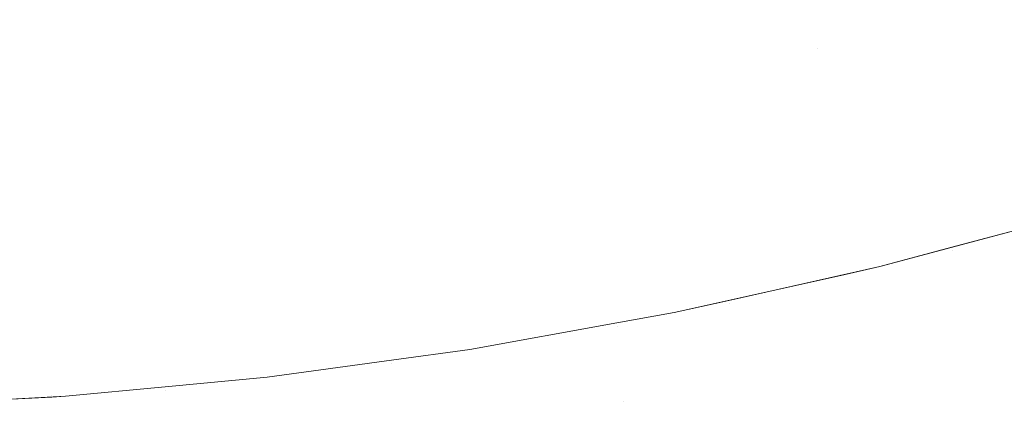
# Model space of a CAD drawing. Header units: centimetres. Extents: x -17.1 to 18.2, y 4.2 to 6.
# Tile 215 of 256: x 6.23166 to 6.24958, y 4.50021 to 4.50731. Entities that reach past the tile are written whole.
import ezdxf

# ---------------------------------------------------------------- set-up
doc = ezdxf.new("R2010")
doc.units = ezdxf.units.CM
doc.header["$LTSCALE"] = 2.54
doc.layers.add('Lucido design-1', color=7, linetype='Continuous')

# ---------------------------------------------------------------- blocks, each defined once
blk = doc.blocks.new('Gruppo-3-1')
at = {"color": 7, "linetype": 'Continuous', "lineweight": 9}
blk.add_3dface([(-17.020308, 5.900212, -2276.22217), (-17.020308, 4.300212, -2276.22217), (18.147234, 4.300212, -2276.22217), (18.147234, 5.900212, -2276.22217)], dxfattribs=at)
for points, invisible_edges in [([(18.147234, 5.900212, -2277.02217), (6.24222, 4.401209, -2277.02217), (6.247738, 4.402007, -2277.02217)], 9), ([(6.24222, 4.401209, -2277.02217), (18.147234, 5.900212, -2277.02217), (18.147234, 4.300212, -2277.02217)], 9), ([(18.147234, 5.900212, -2277.02217), (6.247738, 4.402007, -2277.02217), (6.250767, 4.402575, -2277.02217)], 9), ([(6.248117, 4.507636, -2276.692323), (6.250091, 4.508176, -2276.692323), (6.250135, 4.507825, -2276.693488), (6.248157, 4.507284, -2276.693488)], 15), ([(6.248117, 4.507636, -2276.692323), (6.246135, 4.507141, -2276.692323), (6.246097, 4.507509, -2276.691158), (6.248075, 4.508002, -2276.691158)], 15), ([(6.236048, 4.506941, -2276.687674), (6.23405, 4.506729, -2276.687674), (6.234013, 4.50761, -2276.68536), (6.236003, 4.507821, -2276.68536)], 15), ([(6.238016, 4.507632, -2276.686516), (6.238043, 4.5072, -2276.687674), (6.236048, 4.506941, -2276.687674), (6.236003, 4.507821, -2276.68536)], 15), ([(6.240034, 4.507507, -2276.687674), (6.238043, 4.5072, -2276.687674), (6.238016, 4.507632, -2276.686516), (6.240003, 4.507938, -2276.686516)], 15), ([(6.244075, 4.507445, -2276.689995), (6.242087, 4.507045, -2276.689995), (6.242054, 4.507444, -2276.688833), (6.244038, 4.507844, -2276.688833)], 15), ([(6.248157, 4.507284, -2276.693488), (6.250135, 4.507825, -2276.693488), (6.250177, 4.50749, -2276.694654), (6.248196, 4.506948, -2276.694654)], 15), ([(6.248157, 4.507284, -2276.693488), (6.246172, 4.506789, -2276.693488), (6.246135, 4.507141, -2276.692323), (6.248117, 4.507636, -2276.692323)], 15), ([(6.232048, 4.506563, -2276.687674), (6.230044, 4.506445, -2276.687674), (6.230026, 4.507327, -2276.68536), (6.232021, 4.507445, -2276.68536)], 15), ([(6.232021, 4.507445, -2276.68536), (6.234013, 4.50761, -2276.68536), (6.23405, 4.506729, -2276.687674), (6.232048, 4.506563, -2276.687674)], 15), ([(6.240093, 4.506691, -2276.689995), (6.238094, 4.506383, -2276.689995), (6.238043, 4.5072, -2276.687674), (6.240034, 4.507507, -2276.687674)], 15), ([(6.242054, 4.507444, -2276.688833), (6.242087, 4.507045, -2276.689995), (6.240093, 4.506691, -2276.689995), (6.240034, 4.507507, -2276.687674)], 15), ([(6.244146, 4.506693, -2276.692323), (6.24215, 4.506291, -2276.692323), (6.242087, 4.507045, -2276.689995), (6.244075, 4.507445, -2276.689995)], 15), ([(6.246097, 4.507509, -2276.691158), (6.246135, 4.507141, -2276.692323), (6.244146, 4.506693, -2276.692323), (6.244075, 4.507445, -2276.689995)], 15), ([(6.248196, 4.506948, -2276.694654), (6.250177, 4.50749, -2276.694654), (6.250217, 4.507169, -2276.695821)], 11), ([(6.248196, 4.506948, -2276.694654), (6.246207, 4.506452, -2276.694654), (6.246172, 4.506789, -2276.693488), (6.248157, 4.507284, -2276.693488)], 15), ([(6.236048, 4.506941, -2276.687674), (6.238043, 4.5072, -2276.687674), (6.238094, 4.506383, -2276.689995), (6.236091, 4.506123, -2276.689995)], 15), ([(6.244146, 4.506693, -2276.692323), (6.246135, 4.507141, -2276.692323), (6.246172, 4.506789, -2276.693488)], 11), ([(6.250217, 4.507169, -2276.695821), (6.250256, 4.506864, -2276.696987), (6.248268, 4.50632, -2276.696987), (6.248196, 4.506948, -2276.694654)], 15), ([(6.236091, 4.506123, -2276.689995), (6.234084, 4.505909, -2276.689995), (6.23405, 4.506729, -2276.687674), (6.236048, 4.506941, -2276.687674)], 15), ([(6.240093, 4.506691, -2276.689995), (6.242087, 4.507045, -2276.689995), (6.24215, 4.506291, -2276.692323), (6.240148, 4.505936, -2276.692323)], 15), ([(6.248268, 4.50632, -2276.696987), (6.246272, 4.505822, -2276.696987), (6.246207, 4.506452, -2276.694654), (6.248196, 4.506948, -2276.694654)], 15), ([(6.232048, 4.506563, -2276.687674), (6.23405, 4.506729, -2276.687674), (6.234084, 4.505909, -2276.689995), (6.232074, 4.505743, -2276.689995)], 15), ([(6.246172, 4.506789, -2276.693488), (6.246207, 4.506452, -2276.694654), (6.24421, 4.506002, -2276.694654), (6.244146, 4.506693, -2276.692323)], 15), ([(6.248268, 4.50632, -2276.696987), (6.250256, 4.506864, -2276.696987), (6.250292, 4.506573, -2276.698154)], 11), ([(6.232074, 4.505743, -2276.689995), (6.230061, 4.505625, -2276.689995), (6.230044, 4.506445, -2276.687674), (6.232048, 4.506563, -2276.687674)], 15), ([(6.240148, 4.505936, -2276.692323), (6.238141, 4.505627, -2276.692323), (6.238094, 4.506383, -2276.689995), (6.240093, 4.506691, -2276.689995)], 15), ([(6.24421, 4.506002, -2276.694654), (6.242207, 4.505598, -2276.694654), (6.24215, 4.506291, -2276.692323), (6.244146, 4.506693, -2276.692323)], 15), ([(6.250292, 4.506573, -2276.698154), (6.250327, 4.506297, -2276.699319), (6.248333, 4.505751, -2276.699319), (6.248268, 4.50632, -2276.696987)], 15), ([(6.236091, 4.506123, -2276.689995), (6.238094, 4.506383, -2276.689995), (6.238141, 4.505627, -2276.692323), (6.23613, 4.505366, -2276.692323)], 15), ([(6.24421, 4.506002, -2276.694654), (6.246207, 4.506452, -2276.694654), (6.246272, 4.505822, -2276.696987), (6.24427, 4.505371, -2276.696987)], 15), ([(6.240148, 4.505936, -2276.692323), (6.24215, 4.506291, -2276.692323), (6.242207, 4.505598, -2276.694654), (6.240199, 4.505242, -2276.694654)], 15), ([(6.248333, 4.505751, -2276.699319), (6.246332, 4.505252, -2276.699319), (6.246272, 4.505822, -2276.696987), (6.248268, 4.50632, -2276.696987)], 15), ([(6.248333, 4.505751, -2276.699319), (6.250327, 4.506297, -2276.699319), (6.25036, 4.506035, -2276.700485)], 11), ([(6.23613, 4.505366, -2276.692323), (6.234115, 4.505152, -2276.692323), (6.234084, 4.505909, -2276.689995), (6.236091, 4.506123, -2276.689995)], 15), ([(6.25036, 4.506035, -2276.700485), (6.25039, 4.505788, -2276.701649), (6.248392, 4.505241, -2276.701649), (6.248333, 4.505751, -2276.699319)], 15), ([(6.232074, 4.505743, -2276.689995), (6.234084, 4.505909, -2276.689995), (6.234115, 4.505152, -2276.692323), (6.232097, 4.504985, -2276.692323)], 15), ([(6.240199, 4.505242, -2276.694654), (6.238185, 4.504932, -2276.694654), (6.238141, 4.505627, -2276.692323), (6.240148, 4.505936, -2276.692323)], 15), ([(6.24427, 4.505371, -2276.696987), (6.24226, 4.504966, -2276.696987), (6.242207, 4.505598, -2276.694654), (6.24421, 4.506002, -2276.694654)], 15), ([(6.232097, 4.504985, -2276.692323), (6.230077, 4.504866, -2276.692323), (6.230061, 4.505625, -2276.689995), (6.232074, 4.505743, -2276.689995)], 15), ([(6.24427, 4.505371, -2276.696987), (6.246272, 4.505822, -2276.696987), (6.246332, 4.505252, -2276.699319), (6.244323, 4.5048, -2276.699319)], 15), ([(6.248392, 4.505241, -2276.701649), (6.246385, 4.504741, -2276.701649), (6.246332, 4.505252, -2276.699319), (6.248333, 4.505751, -2276.699319)], 15), ([(6.248392, 4.505241, -2276.701649), (6.25039, 4.505788, -2276.701649), (6.250447, 4.505337, -2276.703974), (6.248444, 4.504789, -2276.703974)], 15), ([(6.23613, 4.505366, -2276.692323), (6.238141, 4.505627, -2276.692323), (6.238185, 4.504932, -2276.694654), (6.236166, 4.50467, -2276.694654)], 15), ([(6.240199, 4.505242, -2276.694654), (6.242207, 4.505598, -2276.694654), (6.24226, 4.504966, -2276.696987), (6.240245, 4.504608, -2276.696987)], 15), ([(6.236166, 4.50467, -2276.694654), (6.234144, 4.504455, -2276.694654), (6.234115, 4.505152, -2276.692323), (6.23613, 4.505366, -2276.692323)], 15), ([(6.244323, 4.5048, -2276.699319), (6.242308, 4.504394, -2276.699319), (6.24226, 4.504966, -2276.696987), (6.24427, 4.505371, -2276.696987)], 15), ([(6.248444, 4.504789, -2276.703974), (6.250447, 4.505337, -2276.703974), (6.250496, 4.504944, -2276.706291), (6.248489, 4.504395, -2276.706291)], 15), ([(6.232097, 4.504985, -2276.692323), (6.234115, 4.505152, -2276.692323), (6.234144, 4.504455, -2276.694654), (6.232119, 4.504287, -2276.694654)], 15), ([(6.240245, 4.504608, -2276.696987), (6.238224, 4.504298, -2276.696987), (6.238185, 4.504932, -2276.694654), (6.240199, 4.505242, -2276.694654)], 15), ([(6.244323, 4.5048, -2276.699319), (6.246332, 4.505252, -2276.699319), (6.246385, 4.504741, -2276.701649), (6.244371, 4.504287, -2276.701649)], 15), ([(6.248444, 4.504789, -2276.703974), (6.246432, 4.504288, -2276.703974), (6.246385, 4.504741, -2276.701649), (6.248392, 4.505241, -2276.701649)], 15), ([(6.232119, 4.504287, -2276.694654), (6.230091, 4.504168, -2276.694654), (6.230077, 4.504866, -2276.692323), (6.232097, 4.504985, -2276.692323)], 15), ([(6.240245, 4.504608, -2276.696987), (6.24226, 4.504966, -2276.696987), (6.242308, 4.504394, -2276.699319), (6.240286, 4.504035, -2276.699319)], 15), ([(6.248489, 4.504395, -2276.706291), (6.250496, 4.504944, -2276.706291), (6.250539, 4.504606, -2276.7086), (6.248528, 4.504056, -2276.7086)], 15), ([(6.236166, 4.50467, -2276.694654), (6.238185, 4.504932, -2276.694654), (6.238224, 4.504298, -2276.696987), (6.236199, 4.504034, -2276.696987)], 15), ([(6.244371, 4.504287, -2276.701649), (6.24235, 4.50388, -2276.701649), (6.242308, 4.504394, -2276.699319), (6.244323, 4.5048, -2276.699319)], 15), ([(6.248489, 4.504395, -2276.706291), (6.246473, 4.503892, -2276.706291), (6.246432, 4.504288, -2276.703974), (6.248444, 4.504789, -2276.703974)], 15), ([(6.236199, 4.504034, -2276.696987), (6.23417, 4.503819, -2276.696987), (6.234144, 4.504455, -2276.694654), (6.236166, 4.50467, -2276.694654)], 15), ([(6.240286, 4.504035, -2276.699319), (6.23826, 4.503723, -2276.699319), (6.238224, 4.504298, -2276.696987), (6.240245, 4.504608, -2276.696987)], 15), ([(6.244371, 4.504287, -2276.701649), (6.246385, 4.504741, -2276.701649), (6.246432, 4.504288, -2276.703974), (6.244413, 4.503833, -2276.703974)], 15), ([(6.248528, 4.504056, -2276.7086), (6.250539, 4.504606, -2276.7086), (6.250574, 4.504323, -2276.710899), (6.24856, 4.503772, -2276.710899)], 15), ([(6.232119, 4.504287, -2276.694654), (6.234144, 4.504455, -2276.694654), (6.23417, 4.503819, -2276.696987), (6.232139, 4.503651, -2276.696987)], 15), ([(6.232139, 4.503651, -2276.696987), (6.230105, 4.503531, -2276.696987), (6.230091, 4.504168, -2276.694654), (6.232119, 4.504287, -2276.694654)], 15), ([(6.236199, 4.504034, -2276.696987), (6.238224, 4.504298, -2276.696987), (6.23826, 4.503723, -2276.699319), (6.236229, 4.503459, -2276.699319)], 15), ([(6.240286, 4.504035, -2276.699319), (6.242308, 4.504394, -2276.699319), (6.24235, 4.50388, -2276.701649), (6.240324, 4.50352, -2276.701649)], 15), ([(6.244413, 4.503833, -2276.703974), (6.242388, 4.503425, -2276.703974), (6.24235, 4.50388, -2276.701649), (6.244371, 4.504287, -2276.701649)], 15), ([(6.244413, 4.503833, -2276.703974), (6.246432, 4.504288, -2276.703974), (6.246473, 4.503892, -2276.706291), (6.244451, 4.503436, -2276.706291)], 15), ([(6.248528, 4.504056, -2276.7086), (6.246509, 4.503552, -2276.7086), (6.246473, 4.503892, -2276.706291), (6.248489, 4.504395, -2276.706291)], 15), ([(6.24856, 4.503772, -2276.710899), (6.250574, 4.504323, -2276.710899), (6.250603, 4.504094, -2276.713185), (6.248587, 4.503543, -2276.713185)], 15), ([(6.24856, 4.503772, -2276.710899), (6.246538, 4.503268, -2276.710899), (6.246509, 4.503552, -2276.7086), (6.248528, 4.504056, -2276.7086)], 15), ([(6.248587, 4.503543, -2276.713185), (6.250603, 4.504094, -2276.713185), (6.250625, 4.503919, -2276.715456), (6.248607, 4.503367, -2276.715456)], 15), ([(6.236229, 4.503459, -2276.699319), (6.234194, 4.503243, -2276.699319), (6.23417, 4.503819, -2276.696987), (6.236199, 4.504034, -2276.696987)], 15), ([(6.240324, 4.50352, -2276.701649), (6.238292, 4.503208, -2276.701649), (6.23826, 4.503723, -2276.699319), (6.240286, 4.504035, -2276.699319)], 15), ([(6.240324, 4.50352, -2276.701649), (6.24235, 4.50388, -2276.701649), (6.242388, 4.503425, -2276.703974), (6.240357, 4.503064, -2276.703974)], 15), ([(6.244451, 4.503436, -2276.706291), (6.246473, 4.503892, -2276.706291), (6.246509, 4.503552, -2276.7086), (6.244482, 4.503096, -2276.7086)], 15), ([(6.248607, 4.503367, -2276.715456), (6.250625, 4.503919, -2276.715456), (6.25064, 4.503795, -2276.717712), (6.248621, 4.503242, -2276.717712)], 15), ([(6.232139, 4.503651, -2276.696987), (6.23417, 4.503819, -2276.696987), (6.234194, 4.503243, -2276.699319), (6.232156, 4.503074, -2276.699319)], 15), ([(6.236229, 4.503459, -2276.699319), (6.23826, 4.503723, -2276.699319), (6.238292, 4.503208, -2276.701649), (6.236256, 4.502943, -2276.701649)], 15), ([(6.244451, 4.503436, -2276.706291), (6.242421, 4.503027, -2276.706291), (6.242388, 4.503425, -2276.703974), (6.244413, 4.503833, -2276.703974)], 15), ([(6.248587, 4.503543, -2276.713185), (6.246562, 4.503038, -2276.713185), (6.246538, 4.503268, -2276.710899), (6.24856, 4.503772, -2276.710899)], 15), ([(6.251096, 4.503825, -2276.92217), (6.248627, 4.503163, -2276.92217), (6.247315, 4.50281, -2276.72217), (6.25065, 4.503705, -2276.72217)], 10), ([(6.248629, 4.503169, -2276.71995), (6.250649, 4.503721, -2276.71995), (6.25065, 4.503705, -2276.72217), (6.247315, 4.50281, -2276.72217)], 11), ([(6.248621, 4.503242, -2276.717712), (6.25064, 4.503795, -2276.717712), (6.250649, 4.503721, -2276.71995), (6.248629, 4.503169, -2276.71995)], 15), ([(6.248627, 4.503163, -2276.92217), (6.251096, 4.503825, -2276.92217), (6.250659, 4.503648, -2276.925344), (6.248638, 4.503095, -2276.925344)], 14), ([(6.232156, 4.503074, -2276.699319), (6.230117, 4.502954, -2276.699319), (6.230105, 4.503531, -2276.696987), (6.232139, 4.503651, -2276.696987)], 15), ([(6.240357, 4.503064, -2276.703974), (6.23832, 4.502751, -2276.703974), (6.238292, 4.503208, -2276.701649), (6.240324, 4.50352, -2276.701649)], 15), ([(6.244482, 4.503096, -2276.7086), (6.246509, 4.503552, -2276.7086), (6.246538, 4.503268, -2276.710899), (6.244509, 4.502811, -2276.710899)], 15), ([(6.248607, 4.503367, -2276.715456), (6.246581, 4.502861, -2276.715456), (6.246562, 4.503038, -2276.713185), (6.248587, 4.503543, -2276.713185)], 15), ([(6.248638, 4.503095, -2276.925344), (6.250659, 4.503648, -2276.925344), (6.250678, 4.503493, -2276.928615), (6.248656, 4.50294, -2276.928615)], 15), ([(6.236256, 4.502943, -2276.701649), (6.234215, 4.502726, -2276.701649), (6.234194, 4.503243, -2276.699319), (6.236229, 4.503459, -2276.699319)], 15), ([(6.240357, 4.503064, -2276.703974), (6.242388, 4.503425, -2276.703974), (6.242421, 4.503027, -2276.706291), (6.240386, 4.502666, -2276.706291)], 15), ([(6.244482, 4.503096, -2276.7086), (6.242449, 4.502686, -2276.7086), (6.242421, 4.503027, -2276.706291), (6.244451, 4.503436, -2276.706291)], 15), ([(6.248621, 4.503242, -2276.717712), (6.246594, 4.502737, -2276.717712), (6.246581, 4.502861, -2276.715456), (6.248607, 4.503367, -2276.715456)], 15), ([(6.248656, 4.50294, -2276.928615), (6.250678, 4.503493, -2276.928615), (6.250712, 4.503223, -2276.931982), (6.248687, 4.502669, -2276.931982)], 15), ([(6.232156, 4.503074, -2276.699319), (6.234194, 4.503243, -2276.699319), (6.234215, 4.502726, -2276.701649), (6.232172, 4.502557, -2276.701649)], 15), ([(6.236256, 4.502943, -2276.701649), (6.238292, 4.503208, -2276.701649), (6.23832, 4.502751, -2276.703974), (6.236279, 4.502486, -2276.703974)], 15), ([(6.244509, 4.502811, -2276.710899), (6.246538, 4.503268, -2276.710899), (6.246562, 4.503038, -2276.713185), (6.244531, 4.50258, -2276.713185)], 15), ([(6.248629, 4.503169, -2276.71995), (6.246601, 4.502663, -2276.71995), (6.246594, 4.502737, -2276.717712), (6.248621, 4.503242, -2276.717712)], 15), ([(6.246601, 4.502663, -2276.71995), (6.248629, 4.503169, -2276.71995), (6.247315, 4.50281, -2276.72217)], 11), ([(6.247315, 4.50281, -2276.92217), (6.248627, 4.503163, -2276.92217), (6.248638, 4.503095, -2276.925344)], 10), ([(6.248627, 4.503163, -2276.92217), (6.247315, 4.50281, -2276.92217), (6.247315, 4.50281, -2276.72217)], 10), ([(6.248687, 4.502669, -2276.931982), (6.250712, 4.503223, -2276.931982), (6.250761, 4.502827, -2276.935444), (6.248732, 4.502272, -2276.935444)], 15), ([(6.232172, 4.502557, -2276.701649), (6.230127, 4.502437, -2276.701649), (6.230117, 4.502954, -2276.699319), (6.232156, 4.503074, -2276.699319)], 15), ([(6.240386, 4.502666, -2276.706291), (6.238345, 4.502352, -2276.706291), (6.23832, 4.502751, -2276.703974), (6.240357, 4.503064, -2276.703974)], 15), ([(6.240386, 4.502666, -2276.706291), (6.242421, 4.503027, -2276.706291), (6.242449, 4.502686, -2276.7086), (6.240411, 4.502324, -2276.7086)], 15), ([(6.244509, 4.502811, -2276.710899), (6.242473, 4.502401, -2276.710899), (6.242449, 4.502686, -2276.7086), (6.244482, 4.503096, -2276.7086)], 15), ([(6.244531, 4.50258, -2276.713185), (6.246562, 4.503038, -2276.713185), (6.246581, 4.502861, -2276.715456), (6.244547, 4.502403, -2276.715456)], 15), ([(6.248638, 4.503095, -2276.925344), (6.246609, 4.502589, -2276.925344), (6.247315, 4.50281, -2276.92217)], 11), ([(6.248656, 4.50294, -2276.928615), (6.246625, 4.502433, -2276.928615), (6.246609, 4.502589, -2276.925344), (6.248638, 4.503095, -2276.925344)], 15), ([(6.236279, 4.502486, -2276.703974), (6.234234, 4.502268, -2276.703974), (6.234215, 4.502726, -2276.701649), (6.236256, 4.502943, -2276.701649)], 15), ([(6.244531, 4.50258, -2276.713185), (6.242492, 4.50217, -2276.713185), (6.242473, 4.502401, -2276.710899), (6.244509, 4.502811, -2276.710899)], 15), ([(6.247315, 4.50281, -2276.92217), (6.244565, 4.502195, -2276.92217), (6.243568, 4.501972, -2276.72217), (6.246601, 4.502651, -2276.72217)], 10), ([(6.244547, 4.502403, -2276.715456), (6.246581, 4.502861, -2276.715456), (6.246594, 4.502737, -2276.717712), (6.244559, 4.502278, -2276.717712)], 15), ([(6.244565, 4.502195, -2276.92217), (6.247315, 4.50281, -2276.92217), (6.246609, 4.502589, -2276.925344), (6.244573, 4.50213, -2276.925344)], 14), ([(6.246601, 4.502651, -2276.72217), (6.247315, 4.50281, -2276.72217), (6.247315, 4.50281, -2276.92217)], 10), ([(6.247315, 4.50281, -2276.72217), (6.246601, 4.502651, -2276.72217), (6.246601, 4.502663, -2276.71995)], 10), ([(6.248687, 4.502669, -2276.931982), (6.246654, 4.502162, -2276.931982), (6.246625, 4.502433, -2276.928615), (6.248656, 4.50294, -2276.928615)], 15), ([(6.248732, 4.502272, -2276.935444), (6.250761, 4.502827, -2276.935444), (6.250828, 4.502296, -2276.938998), (6.248793, 4.501739, -2276.938998)], 15), ([(6.232172, 4.502557, -2276.701649), (6.234215, 4.502726, -2276.701649), (6.234234, 4.502268, -2276.703974), (6.232187, 4.502099, -2276.703974)], 15), ([(6.236279, 4.502486, -2276.703974), (6.23832, 4.502751, -2276.703974), (6.238345, 4.502352, -2276.706291), (6.2363, 4.502086, -2276.706291)], 15), ([(6.240411, 4.502324, -2276.7086), (6.238366, 4.50201, -2276.7086), (6.238345, 4.502352, -2276.706291), (6.240386, 4.502666, -2276.706291)], 15), ([(6.240411, 4.502324, -2276.7086), (6.242449, 4.502686, -2276.7086), (6.242473, 4.502401, -2276.710899), (6.240431, 4.502038, -2276.710899)], 15), ([(6.244566, 4.502204, -2276.71995), (6.246601, 4.502663, -2276.71995), (6.246601, 4.502651, -2276.72217), (6.243568, 4.501972, -2276.72217)], 11), ([(6.244559, 4.502278, -2276.717712), (6.246594, 4.502737, -2276.717712), (6.246601, 4.502663, -2276.71995), (6.244566, 4.502204, -2276.71995)], 15), ([(6.248732, 4.502272, -2276.935444), (6.246695, 4.501764, -2276.935444), (6.246654, 4.502162, -2276.931982), (6.248687, 4.502669, -2276.931982)], 15), ([(6.232187, 4.502099, -2276.703974), (6.230137, 4.501978, -2276.703974), (6.230127, 4.502437, -2276.701649), (6.232172, 4.502557, -2276.701649)], 15), ([(6.2363, 4.502086, -2276.706291), (6.234251, 4.501868, -2276.706291), (6.234234, 4.502268, -2276.703974), (6.236279, 4.502486, -2276.703974)], 15), ([(6.244547, 4.502403, -2276.715456), (6.242507, 4.501992, -2276.715456), (6.242492, 4.50217, -2276.713185), (6.244531, 4.50258, -2276.713185)], 15), ([(6.244573, 4.50213, -2276.925344), (6.246609, 4.502589, -2276.925344), (6.246625, 4.502433, -2276.928615), (6.244587, 4.501974, -2276.928615)], 15), ([(6.244587, 4.501974, -2276.928615), (6.246625, 4.502433, -2276.928615), (6.246654, 4.502162, -2276.931982), (6.244613, 4.501702, -2276.931982)], 15), ([(6.232187, 4.502099, -2276.703974), (6.234234, 4.502268, -2276.703974), (6.234251, 4.501868, -2276.706291), (6.232199, 4.501699, -2276.706291)], 15), ([(6.2363, 4.502086, -2276.706291), (6.238345, 4.502352, -2276.706291), (6.238366, 4.50201, -2276.7086), (6.236318, 4.501744, -2276.7086)], 15), ([(6.240431, 4.502038, -2276.710899), (6.238384, 4.501723, -2276.710899), (6.238366, 4.50201, -2276.7086), (6.240411, 4.502324, -2276.7086)], 15), ([(6.240431, 4.502038, -2276.710899), (6.242473, 4.502401, -2276.710899), (6.242492, 4.50217, -2276.713185), (6.240448, 4.501807, -2276.713185)], 15), ([(6.244559, 4.502278, -2276.717712), (6.242518, 4.501867, -2276.717712), (6.242507, 4.501992, -2276.715456), (6.244547, 4.502403, -2276.715456)], 15), ([(6.244566, 4.502204, -2276.71995), (6.242524, 4.501793, -2276.71995), (6.242518, 4.501867, -2276.717712), (6.244559, 4.502278, -2276.717712)], 15), ([(6.248793, 4.501739, -2276.938998), (6.246751, 4.50123, -2276.938998), (6.246695, 4.501764, -2276.935444), (6.248732, 4.502272, -2276.935444)], 15), ([(6.248793, 4.501739, -2276.938998), (6.250828, 4.502296, -2276.938998), (6.250913, 4.501616, -2276.942641), (6.248872, 4.501058, -2276.942641)], 15), ([(6.232199, 4.501699, -2276.706291), (6.230145, 4.501578, -2276.706291), (6.230137, 4.501978, -2276.703974), (6.232187, 4.502099, -2276.703974)], 15), ([(6.236318, 4.501744, -2276.7086), (6.234265, 4.501525, -2276.7086), (6.234251, 4.501868, -2276.706291), (6.2363, 4.502086, -2276.706291)], 15), ([(6.240448, 4.501807, -2276.713185), (6.242492, 4.50217, -2276.713185), (6.242507, 4.501992, -2276.715456), (6.240461, 4.501629, -2276.715456)], 15), ([(6.242524, 4.501793, -2276.71995), (6.244566, 4.502204, -2276.71995), (6.243568, 4.501972, -2276.72217)], 11), ([(6.243568, 4.501972, -2276.92217), (6.244573, 4.50213, -2276.925344), (6.24253, 4.501718, -2276.925344)], 11), ([(6.244587, 4.501974, -2276.928615), (6.242543, 4.501562, -2276.928615), (6.24253, 4.501718, -2276.925344), (6.244573, 4.50213, -2276.925344)], 15), ([(6.243568, 4.501972, -2276.92217), (6.244565, 4.502195, -2276.92217), (6.244573, 4.50213, -2276.925344)], 10), ([(6.244565, 4.502195, -2276.92217), (6.243568, 4.501972, -2276.92217), (6.243568, 4.501972, -2276.72217)], 10), ([(6.244613, 4.501702, -2276.931982), (6.246654, 4.502162, -2276.931982), (6.246695, 4.501764, -2276.935444), (6.24465, 4.501304, -2276.935444)], 15), ([(6.236318, 4.501744, -2276.7086), (6.238366, 4.50201, -2276.7086), (6.238384, 4.501723, -2276.710899), (6.236333, 4.501457, -2276.710899)], 15), ([(6.240448, 4.501807, -2276.713185), (6.238399, 4.501492, -2276.713185), (6.238384, 4.501723, -2276.710899), (6.240431, 4.502038, -2276.710899)], 15), ([(6.240461, 4.501629, -2276.715456), (6.242507, 4.501992, -2276.715456), (6.242518, 4.501867, -2276.717712), (6.24047, 4.501504, -2276.717712)], 15), ([(6.24253, 4.501718, -2276.925344), (6.242523, 4.501784, -2276.92217), (6.243568, 4.501972, -2276.92217)], 9), ([(6.242523, 4.501784, -2276.72217), (6.243568, 4.501972, -2276.72217), (6.243568, 4.501972, -2276.92217), (6.242523, 4.501784, -2276.92217)], 10), ([(6.243568, 4.501972, -2276.72217), (6.242523, 4.501784, -2276.72217), (6.242524, 4.501793, -2276.71995)], 10), ([(6.244613, 4.501702, -2276.931982), (6.242566, 4.50129, -2276.931982), (6.242543, 4.501562, -2276.928615), (6.244587, 4.501974, -2276.928615)], 15), ([(6.232199, 4.501699, -2276.706291), (6.234251, 4.501868, -2276.706291), (6.234265, 4.501525, -2276.7086), (6.23221, 4.501356, -2276.7086)], 15), ([(6.236333, 4.501457, -2276.710899), (6.234277, 4.501238, -2276.710899), (6.234265, 4.501525, -2276.7086), (6.236318, 4.501744, -2276.7086)], 15), ([(6.236333, 4.501457, -2276.710899), (6.238384, 4.501723, -2276.710899), (6.238399, 4.501492, -2276.713185), (6.236345, 4.501225, -2276.713185)], 15), ([(6.240461, 4.501629, -2276.715456), (6.23841, 4.501314, -2276.715456), (6.238399, 4.501492, -2276.713185), (6.240448, 4.501807, -2276.713185)], 15), ([(6.240476, 4.501429, -2276.71995), (6.242524, 4.501793, -2276.71995), (6.242523, 4.501784, -2276.72217), (6.239851, 4.501303, -2276.72217)], 11), ([(6.239851, 4.501303, -2276.92217), (6.242523, 4.501784, -2276.92217), (6.24253, 4.501718, -2276.925344), (6.240481, 4.501355, -2276.925344)], 14), ([(6.242523, 4.501784, -2276.92217), (6.239851, 4.501303, -2276.92217), (6.239851, 4.501303, -2276.72217), (6.242523, 4.501784, -2276.72217)], 10), ([(6.24047, 4.501504, -2276.717712), (6.242518, 4.501867, -2276.717712), (6.242524, 4.501793, -2276.71995), (6.240476, 4.501429, -2276.71995)], 15), ([(6.240481, 4.501355, -2276.925344), (6.24253, 4.501718, -2276.925344), (6.242543, 4.501562, -2276.928615), (6.240492, 4.501198, -2276.928615)], 15), ([(6.24465, 4.501304, -2276.935444), (6.246695, 4.501764, -2276.935444), (6.246751, 4.50123, -2276.938998), (6.2447, 4.500768, -2276.938998)], 15), ([(6.248872, 4.501058, -2276.942641), (6.246822, 4.500547, -2276.942641), (6.246751, 4.50123, -2276.938998), (6.248793, 4.501739, -2276.938998)], 15), ([(6.23221, 4.501356, -2276.7086), (6.230152, 4.501234, -2276.7086), (6.230145, 4.501578, -2276.706291), (6.232199, 4.501699, -2276.706291)], 15), ([(6.24047, 4.501504, -2276.717712), (6.238417, 4.501188, -2276.717712), (6.23841, 4.501314, -2276.715456), (6.240461, 4.501629, -2276.715456)], 15), ([(6.240492, 4.501198, -2276.928615), (6.242543, 4.501562, -2276.928615), (6.242566, 4.50129, -2276.931982), (6.240512, 4.500925, -2276.931982)], 15), ([(6.24465, 4.501304, -2276.935444), (6.242599, 4.50089, -2276.935444), (6.242566, 4.50129, -2276.931982), (6.244613, 4.501702, -2276.931982)], 15), ([(6.248917, 4.500658, -2276.944493), (6.248872, 4.501058, -2276.942641), (6.250913, 4.501616, -2276.942641), (6.250963, 4.501217, -2276.944493)], 15), ([(6.232219, 4.501068, -2276.710899), (6.230158, 4.500947, -2276.710899), (6.230152, 4.501234, -2276.7086), (6.23221, 4.501356, -2276.7086)], 15), ([(6.23221, 4.501356, -2276.7086), (6.234265, 4.501525, -2276.7086), (6.234277, 4.501238, -2276.710899), (6.232219, 4.501068, -2276.710899)], 15), ([(6.236345, 4.501225, -2276.713185), (6.234287, 4.501006, -2276.713185), (6.234277, 4.501238, -2276.710899), (6.236333, 4.501457, -2276.710899)], 15), ([(6.236345, 4.501225, -2276.713185), (6.238399, 4.501492, -2276.713185), (6.23841, 4.501314, -2276.715456), (6.236354, 4.501046, -2276.715456)], 15), ([(6.240476, 4.501429, -2276.71995), (6.238422, 4.501114, -2276.71995), (6.238417, 4.501188, -2276.717712), (6.24047, 4.501504, -2276.717712)], 15), ([(6.238422, 4.501114, -2276.71995), (6.240476, 4.501429, -2276.71995), (6.239851, 4.501303, -2276.72217)], 11), ([(6.240492, 4.501198, -2276.928615), (6.238437, 4.500882, -2276.928615), (6.238427, 4.501039, -2276.925344), (6.240481, 4.501355, -2276.925344)], 15), ([(6.239851, 4.501303, -2276.92217), (6.240481, 4.501355, -2276.925344), (6.238427, 4.501039, -2276.925344)], 11), ([(6.232219, 4.501068, -2276.710899), (6.234277, 4.501238, -2276.710899), (6.234287, 4.501006, -2276.713185), (6.232226, 4.500836, -2276.713185)], 15), ([(6.236354, 4.501046, -2276.715456), (6.234294, 4.500827, -2276.715456), (6.234287, 4.501006, -2276.713185), (6.236345, 4.501225, -2276.713185)], 15), ([(6.236354, 4.501046, -2276.715456), (6.23841, 4.501314, -2276.715456), (6.238417, 4.501188, -2276.717712), (6.23636, 4.500921, -2276.717712)], 15), ([(6.23636, 4.500921, -2276.717712), (6.238417, 4.501188, -2276.717712), (6.238422, 4.501114, -2276.71995), (6.236364, 4.500846, -2276.71995)], 15), ([(6.238427, 4.501039, -2276.925344), (6.238421, 4.501107, -2276.92217), (6.239851, 4.501303, -2276.92217)], 9), ([(6.238421, 4.501107, -2276.72217), (6.239851, 4.501303, -2276.72217), (6.239851, 4.501303, -2276.92217), (6.238421, 4.501107, -2276.92217)], 10), ([(6.239851, 4.501303, -2276.72217), (6.238421, 4.501107, -2276.72217), (6.238422, 4.501114, -2276.71995)], 10), ([(6.240512, 4.500925, -2276.931982), (6.238454, 4.500609, -2276.931982), (6.238437, 4.500882, -2276.928615), (6.240492, 4.501198, -2276.928615)], 15), ([(6.240512, 4.500925, -2276.931982), (6.242566, 4.50129, -2276.931982), (6.242599, 4.50089, -2276.935444), (6.240541, 4.500525, -2276.935444)], 15), ([(6.2447, 4.500768, -2276.938998), (6.242643, 4.500353, -2276.938998), (6.242599, 4.50089, -2276.935444), (6.24465, 4.501304, -2276.935444)], 15), ([(6.2447, 4.500768, -2276.938998), (6.246751, 4.50123, -2276.938998), (6.246822, 4.500547, -2276.942641), (6.244764, 4.500083, -2276.942641)], 15), ([(6.250963, 4.501217, -2276.944493), (6.251018, 4.500777, -2276.946366), (6.248968, 4.500217, -2276.946366), (6.248917, 4.500658, -2276.944493)], 15), ([(6.232226, 4.500836, -2276.713185), (6.230163, 4.500714, -2276.713185), (6.230158, 4.500947, -2276.710899), (6.232219, 4.501068, -2276.710899)], 15), ([(6.232226, 4.500836, -2276.713185), (6.234287, 4.501006, -2276.713185), (6.234294, 4.500827, -2276.715456), (6.232232, 4.500657, -2276.715456)], 15), ([(6.23636, 4.500921, -2276.717712), (6.234299, 4.500701, -2276.717712), (6.234294, 4.500827, -2276.715456), (6.236354, 4.501046, -2276.715456)], 15), ([(6.236364, 4.500846, -2276.71995), (6.238422, 4.501114, -2276.71995), (6.238421, 4.501107, -2276.72217), (6.236159, 4.500797, -2276.72217)], 11), ([(6.236159, 4.500797, -2276.92217), (6.238421, 4.501107, -2276.92217), (6.238427, 4.501039, -2276.925344), (6.236368, 4.500771, -2276.925344)], 14), ([(6.238421, 4.501107, -2276.92217), (6.236159, 4.500797, -2276.92217), (6.236159, 4.500797, -2276.72217), (6.238421, 4.501107, -2276.72217)], 10), ([(6.236368, 4.500771, -2276.925344), (6.238427, 4.501039, -2276.925344), (6.238437, 4.500882, -2276.928615), (6.236376, 4.500614, -2276.928615)], 15), ([(6.246863, 4.500146, -2276.944493), (6.246822, 4.500547, -2276.942641), (6.248872, 4.501058, -2276.942641), (6.248917, 4.500658, -2276.944493)], 15), ([(6.232232, 4.500657, -2276.715456), (6.230167, 4.500535, -2276.715456), (6.230163, 4.500714, -2276.713185), (6.232226, 4.500836, -2276.713185)], 15), ([(6.232232, 4.500657, -2276.715456), (6.234294, 4.500827, -2276.715456), (6.234299, 4.500701, -2276.717712), (6.232235, 4.500531, -2276.717712)], 15), ([(6.236364, 4.500846, -2276.71995), (6.234302, 4.500627, -2276.71995), (6.234299, 4.500701, -2276.717712), (6.23636, 4.500921, -2276.717712)], 15), ([(6.234302, 4.500627, -2276.71995), (6.236364, 4.500846, -2276.71995), (6.236159, 4.500797, -2276.72217)], 11), ([(6.236376, 4.500614, -2276.928615), (6.238437, 4.500882, -2276.928615), (6.238454, 4.500609, -2276.931982), (6.23639, 4.50034, -2276.931982)], 15), ([(6.240541, 4.500525, -2276.935444), (6.238478, 4.500208, -2276.935444), (6.238454, 4.500609, -2276.931982), (6.240512, 4.500925, -2276.931982)], 15), ([(6.240541, 4.500525, -2276.935444), (6.242599, 4.50089, -2276.935444), (6.242643, 4.500353, -2276.938998), (6.24058, 4.499987, -2276.938998)], 15), ([(6.232235, 4.500531, -2276.717712), (6.230169, 4.500409, -2276.717712), (6.230167, 4.500535, -2276.715456), (6.232232, 4.500657, -2276.715456)], 15), ([(6.232235, 4.500531, -2276.717712), (6.234299, 4.500701, -2276.717712), (6.234302, 4.500627, -2276.71995), (6.232238, 4.500456, -2276.71995)], 15), ([(6.234306, 4.500552, -2276.925344), (6.234302, 4.500621, -2276.92217), (6.236159, 4.500797, -2276.92217)], 9), ([(6.234302, 4.500621, -2276.72217), (6.236159, 4.500797, -2276.72217), (6.236159, 4.500797, -2276.92217), (6.234302, 4.500621, -2276.92217)], 10), ([(6.236159, 4.500797, -2276.72217), (6.234302, 4.500621, -2276.72217), (6.234302, 4.500627, -2276.71995)], 10), ([(6.236159, 4.500797, -2276.92217), (6.236368, 4.500771, -2276.925344), (6.234306, 4.500552, -2276.925344)], 11), ([(6.236376, 4.500614, -2276.928615), (6.234312, 4.500395, -2276.928615), (6.234306, 4.500552, -2276.925344), (6.236368, 4.500771, -2276.925344)], 15), ([(6.244764, 4.500083, -2276.942641), (6.2427, 4.499667, -2276.942641), (6.242643, 4.500353, -2276.938998), (6.2447, 4.500768, -2276.938998)], 15), ([(6.248917, 4.500658, -2276.944493), (6.248968, 4.500217, -2276.946366), (6.24691, 4.499703, -2276.946366), (6.246863, 4.500146, -2276.944493)], 15), ([(6.249024, 4.499732, -2276.948259), (6.248968, 4.500217, -2276.946366), (6.251018, 4.500777, -2276.946366), (6.251079, 4.500294, -2276.948259)], 15), ([(6.232238, 4.500436, -2276.72217), (6.228833, 4.500257, -2276.72217), (6.230171, 4.500334, -2276.71995), (6.232238, 4.500456, -2276.71995)], 14), ([(6.232238, 4.500456, -2276.71995), (6.230171, 4.500334, -2276.71995), (6.230169, 4.500409, -2276.717712), (6.232235, 4.500531, -2276.717712)], 15), ([(6.232488, 4.50045, -2276.72217), (6.232238, 4.500456, -2276.71995), (6.234302, 4.500627, -2276.71995)], 11), ([(6.232488, 4.50045, -2276.72217), (6.232238, 4.500436, -2276.72217), (6.232238, 4.500456, -2276.71995)], 10), ([(6.234306, 4.500552, -2276.925344), (6.23224, 4.500381, -2276.925344), (6.232488, 4.50045, -2276.92217)], 11), ([(6.23224, 4.500381, -2276.925344), (6.234306, 4.500552, -2276.925344), (6.234312, 4.500395, -2276.928615), (6.232245, 4.500224, -2276.928615)], 15), ([(6.234302, 4.500627, -2276.71995), (6.234302, 4.500621, -2276.72217), (6.232488, 4.50045, -2276.72217)], 9), ([(6.232488, 4.50045, -2276.92217), (6.234302, 4.500621, -2276.92217), (6.234306, 4.500552, -2276.925344)], 10), ([(6.234302, 4.500621, -2276.92217), (6.232488, 4.50045, -2276.92217), (6.232488, 4.50045, -2276.72217), (6.234302, 4.500621, -2276.72217)], 10), ([(6.23639, 4.50034, -2276.931982), (6.234323, 4.500121, -2276.931982), (6.234312, 4.500395, -2276.928615), (6.236376, 4.500614, -2276.928615)], 15), ([(6.23639, 4.50034, -2276.931982), (6.238454, 4.500609, -2276.931982), (6.238478, 4.500208, -2276.935444), (6.236411, 4.499939, -2276.935444)], 15), ([(6.24058, 4.499987, -2276.938998), (6.238512, 4.499669, -2276.938998), (6.238478, 4.500208, -2276.935444), (6.240541, 4.500525, -2276.935444)], 15), ([(6.244802, 4.499681, -2276.944493), (6.244764, 4.500083, -2276.942641), (6.246822, 4.500547, -2276.942641), (6.246863, 4.500146, -2276.944493)], 15), ([(6.232488, 4.50045, -2276.92217), (6.23017, 4.500327, -2276.92217), (6.228833, 4.500257, -2276.72217), (6.232238, 4.500436, -2276.72217)], 10), ([(6.23224, 4.500381, -2276.925344), (6.230172, 4.500259, -2276.925344), (6.23017, 4.500327, -2276.92217), (6.232488, 4.50045, -2276.92217)], 11), ([(6.232245, 4.500224, -2276.928615), (6.230176, 4.500102, -2276.928615), (6.230172, 4.500259, -2276.925344), (6.23224, 4.500381, -2276.925344)], 15), ([(6.232238, 4.500436, -2276.72217), (6.232488, 4.50045, -2276.72217), (6.232488, 4.50045, -2276.92217)], 10), ([(6.232245, 4.500224, -2276.928615), (6.234312, 4.500395, -2276.928615), (6.234323, 4.500121, -2276.931982), (6.232253, 4.49995, -2276.931982)], 15), ([(6.236411, 4.499939, -2276.935444), (6.23434, 4.499719, -2276.935444), (6.234323, 4.500121, -2276.931982), (6.23639, 4.50034, -2276.931982)], 15), ([(6.240604, 4.499663, -2276.940809), (6.24058, 4.499987, -2276.938998), (6.242643, 4.500353, -2276.938998)], 11), ([(6.242643, 4.500353, -2276.938998), (6.2427, 4.499667, -2276.942641), (6.240604, 4.499663, -2276.940809)], 11), ([(6.251079, 4.500294, -2276.948259), (6.251145, 4.499767, -2276.95017), (6.249084, 4.499203, -2276.95017), (6.249024, 4.499732, -2276.948259)], 15), ([(6.232253, 4.49995, -2276.931982), (6.230181, 4.499827, -2276.931982), (6.230176, 4.500102, -2276.928615), (6.232245, 4.500224, -2276.928615)], 15), ([(6.24696, 4.499217, -2276.948259), (6.24691, 4.499703, -2276.946366), (6.248968, 4.500217, -2276.946366), (6.249024, 4.499732, -2276.948259)], 15)]:
    blk.add_3dface(points, dxfattribs=dict(at, invisible_edges=invisible_edges))
blk = doc.blocks.new('Gruppo-4-1')
at = {"color": 7}
blk.add_blockref('Gruppo-3-1', (0, 0), dxfattribs=at)

msp = doc.modelspace()

# ---------------------------------------------------------------- block references
at = {"layer": 'Lucido design-1', "color": 7}
msp.add_blockref('Gruppo-4-1', (0, 0), dxfattribs=at)

doc.saveas('drawing.dxf')
